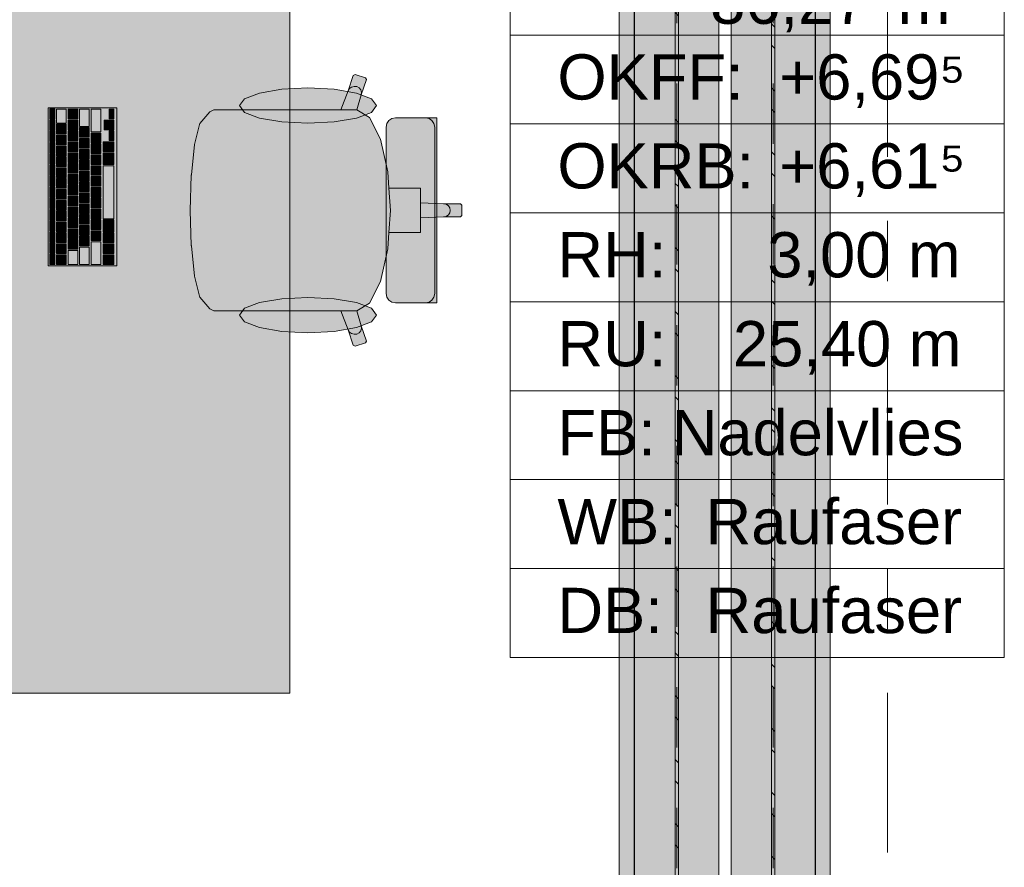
# Model space of a CAD drawing. Header units: metres. Extents: x -3.6 to 84.5, y -11 to 16.8.
# Tile 145 of 256: x 20.7 to 22.3, y 10.7 to 12.1. Entities that reach past the tile are written whole.
import ezdxf

# ---------------------------------------------------------------- set-up
doc = ezdxf.new("R2010")
doc.units = ezdxf.units.M
doc.header["$MEASUREMENT"] = 0
doc.linetypes.add('Achse', pattern=[0.2, 0.1, -0.05, 0, -0.05])
doc.linetypes.add('Strichlinie doppelt', pattern=[0.546806, 0.264583, -0.105833, 0.070556, -0.105833])
for name, color, linetype in [('401 - Zone.Raum_ Raumbegrenzung_ Whg.', 7, 'Continuous'), ('451 - Universal.Achsen Raster', 7, 'Continuous'), ('612 - Struktur.Stahlbau', 7, 'Continuous'), ('701 - Einrichtung.Möbel', 7, 'Continuous'), ('Neubau_612 - Struktur.Stahlbau', 7, 'Continuous'), ('Neubau_653 - Abdeckung.TB Verkofferung', 7, 'Continuous')]:
    doc.layers.add(name, color=color, linetype=linetype)
doc.styles.add('ERSTELLTER_STIL_2', font='txt')
pattern_1 = [(45, (0, 0), (-0.01767767, 0.01767767), [0, -0.025])]
pattern_2 = [(135, (0, 0), (0.053033, 0.053033), []), (135, (-0.01768, -0.01768), (0.053033, 0.053033), [])]

msp = doc.modelspace()

# ---------------------------------------------------------------- hatches: boundary and pattern name
at = {"layer": '612 - Struktur.Stahlbau', "linetype": 'Continuous', "lineweight": 0, "true_color": 0x30307f}
for points in [[(21.711, 12.99), (21.851, 12.99), (21.851, 8.51), (21.711, 8.51)], [(21.871, 12.99), (22.011, 12.99), (22.011, 8.51), (21.871, 8.51)]]:
    msp.add_hatch(color=177, dxfattribs=at).paths.add_polyline_path(points)
at = {"layer": '701 - Einrichtung.Möbel', "linetype": 'Continuous', "lineweight": 0, "true_color": 0x3a3a3a}
for points in [[(20.34, 11), (21.14, 11), (21.14, 12.6), (20.34, 12.6)], [(21.0652, 11.9664), (21.0376, 11.9664), (21.014, 11.9664), (21.0074, 11.9631), (20.9913, 11.9437), (20.9906, 11.9421), (20.9824, 11.9088), (20.977, 11.8589), (20.9769, 11.8581), (20.975, 11.8), (21.425, 11.8), (21.425, 11.8088), (21.4227, 11.811), (21.3946, 11.811), (21.3566, 11.8123), (21.3566, 11.8365), (21.3338, 11.8365), (21.3042, 11.8365), (21.3024, 11.8637), (21.2903, 11.9177), (21.2722, 11.9537), (21.2509, 11.9663), (21.2583, 11.9911), (21.267, 12.0168), (21.2655, 12.0196), (21.2482, 12.025), (21.2453, 12.0236), (21.2366, 11.9979), (21.2246, 11.9664)], [(21.1702, 12.0027), (21.1267, 12.0005), (21.0899, 11.9941), (21.0652, 11.9847), (21.0566, 11.9735), (21.0652, 11.9623), (21.0899, 11.9528), (21.1267, 11.9465), (21.1702, 11.9443), (21.2137, 11.9465), (21.2506, 11.9528), (21.2752, 11.9623), (21.2839, 11.9735), (21.2752, 11.9847), (21.2506, 11.9941), (21.2137, 12.0005)], [(20.8538, 11.708), (20.8538, 11.97), (20.7398, 11.97), (20.7398, 11.708)], [(20.7508, 11.9595), (20.7508, 11.9678), (20.7506, 11.968), (20.743, 11.968), (20.7428, 11.9678), (20.7428, 11.9512), (20.743, 11.951), (20.7506, 11.951), (20.7508, 11.9512)], [(20.7698, 11.956), (20.7698, 11.9673), (20.7696, 11.9675), (20.754, 11.9675), (20.7538, 11.9673), (20.7538, 11.9447), (20.754, 11.9445), (20.7696, 11.9445), (20.7698, 11.9447)], [(20.7888, 11.9595), (20.7888, 11.9673), (20.7886, 11.9675), (20.773, 11.9675), (20.7728, 11.9673), (20.7728, 11.9517), (20.773, 11.9515), (20.7886, 11.9515), (20.7888, 11.9517)], [(20.8078, 11.9533), (20.8078, 11.9673), (20.8076, 11.9675), (20.792, 11.9675), (20.7918, 11.9673), (20.7918, 11.9392), (20.792, 11.939), (20.8076, 11.939), (20.8078, 11.9392)], [(20.8268, 11.9488), (20.8268, 11.9673), (20.8266, 11.9675), (20.811, 11.9675), (20.8108, 11.9673), (20.8108, 11.9302), (20.811, 11.93), (20.8266, 11.93), (20.8268, 11.9302)], [(20.8488, 11.9595), (20.8488, 11.9673), (20.8486, 11.9675), (20.841, 11.9675), (20.8408, 11.9673), (20.8408, 11.9517), (20.841, 11.9515), (20.8486, 11.9515), (20.8488, 11.9517)], [(20.7508, 11.941), (20.7508, 11.9493), (20.7506, 11.9495), (20.743, 11.9495), (20.7428, 11.9493), (20.7428, 11.9327), (20.743, 11.9325), (20.7506, 11.9325), (20.7508, 11.9327)], [(20.7698, 11.9345), (20.7698, 11.9423), (20.7696, 11.9425), (20.754, 11.9425), (20.7538, 11.9423), (20.7538, 11.9267), (20.754, 11.9265), (20.7696, 11.9265), (20.7698, 11.9267)], [(20.7888, 11.9415), (20.7888, 11.9493), (20.7886, 11.9495), (20.773, 11.9495), (20.7728, 11.9493), (20.7728, 11.9337), (20.773, 11.9335), (20.7886, 11.9335), (20.7888, 11.9337)], [(20.8408, 11.9415), (20.8408, 11.9493), (20.8406, 11.9495), (20.833, 11.9495), (20.8328, 11.9493), (20.8328, 11.9337), (20.833, 11.9335), (20.8406, 11.9335), (20.8408, 11.9337)], [(20.8488, 11.9415), (20.8488, 11.9493), (20.8486, 11.9495), (20.841, 11.9495), (20.8408, 11.9493), (20.8408, 11.9337), (20.841, 11.9335), (20.8486, 11.9335), (20.8488, 11.9337)], [(21.2999, 11.938), (21.2999, 11.8), (21.3835, 11.8), (21.3835, 11.9534), (21.3761, 11.9534), (21.3727, 11.9534), (21.3649, 11.9534), (21.3614, 11.9534), (21.3513, 11.9534), (21.3267, 11.9534), (21.3185, 11.9534), (21.3151, 11.9534), (21.3093, 11.9522), (21.3043, 11.9489), (21.301, 11.9439)], [(20.7508, 11.9225), (20.7508, 11.9308), (20.7506, 11.931), (20.743, 11.931), (20.7428, 11.9308), (20.7428, 11.9142), (20.743, 11.914), (20.7506, 11.914), (20.7508, 11.9142)], [(20.7698, 11.9165), (20.7698, 11.9243), (20.7696, 11.9245), (20.754, 11.9245), (20.7538, 11.9243), (20.7538, 11.9087), (20.754, 11.9085), (20.7696, 11.9085), (20.7698, 11.9087)], [(20.7888, 11.9235), (20.7888, 11.9313), (20.7886, 11.9315), (20.773, 11.9315), (20.7728, 11.9313), (20.7728, 11.9157), (20.773, 11.9155), (20.7886, 11.9155), (20.7888, 11.9157)], [(20.8078, 11.929), (20.8078, 11.9368), (20.8076, 11.937), (20.792, 11.937), (20.7918, 11.9368), (20.7918, 11.9212), (20.792, 11.921), (20.8076, 11.921), (20.8078, 11.9212)], [(20.8268, 11.92), (20.8268, 11.9278), (20.8266, 11.928), (20.811, 11.928), (20.8108, 11.9278), (20.8108, 11.9122), (20.811, 11.912), (20.8266, 11.912), (20.8268, 11.9122)], [(20.8488, 11.9235), (20.8488, 11.9313), (20.8486, 11.9315), (20.841, 11.9315), (20.8408, 11.9313), (20.8408, 11.9157), (20.841, 11.9155), (20.8486, 11.9155), (20.8488, 11.9157)], [(20.7508, 11.904), (20.7508, 11.9123), (20.7506, 11.9125), (20.743, 11.9125), (20.7428, 11.9123), (20.7428, 11.8957), (20.743, 11.8955), (20.7506, 11.8955), (20.7508, 11.8957)], [(20.7888, 11.9055), (20.7888, 11.9133), (20.7886, 11.9135), (20.773, 11.9135), (20.7728, 11.9133), (20.7728, 11.8977), (20.773, 11.8975), (20.7886, 11.8975), (20.7888, 11.8977)], [(20.8078, 11.911), (20.8078, 11.9188), (20.8076, 11.919), (20.792, 11.919), (20.7918, 11.9188), (20.7918, 11.9032), (20.792, 11.903), (20.8076, 11.903), (20.8078, 11.9032)], [(20.8268, 11.902), (20.8268, 11.9098), (20.8266, 11.91), (20.811, 11.91), (20.8108, 11.9098), (20.8108, 11.8942), (20.811, 11.894), (20.8266, 11.894), (20.8268, 11.8942)], [(20.8488, 11.9055), (20.8488, 11.9133), (20.8486, 11.9135), (20.831, 11.9135), (20.8308, 11.9133), (20.8308, 11.8977), (20.831, 11.8975), (20.8486, 11.8975), (20.8488, 11.8977)], [(20.7508, 11.8855), (20.7508, 11.8938), (20.7506, 11.894), (20.743, 11.894), (20.7428, 11.8938), (20.7428, 11.8772), (20.743, 11.877), (20.7506, 11.877), (20.7508, 11.8772)], [(20.7698, 11.8985), (20.7698, 11.9063), (20.7696, 11.9065), (20.754, 11.9065), (20.7538, 11.9063), (20.7538, 11.8907), (20.754, 11.8905), (20.7696, 11.8905), (20.7698, 11.8907)], [(20.7888, 11.8875), (20.7888, 11.8953), (20.7886, 11.8955), (20.773, 11.8955), (20.7728, 11.8953), (20.7728, 11.8797), (20.773, 11.8795), (20.7886, 11.8795), (20.7888, 11.8797)], [(20.8078, 11.893), (20.8078, 11.9008), (20.8076, 11.901), (20.792, 11.901), (20.7918, 11.9008), (20.7918, 11.8852), (20.792, 11.885), (20.8076, 11.885), (20.8078, 11.8852)], [(20.8268, 11.884), (20.8268, 11.8918), (20.8266, 11.892), (20.811, 11.892), (20.8108, 11.8918), (20.8108, 11.8762), (20.811, 11.876), (20.8266, 11.876), (20.8268, 11.8762)], [(20.8488, 11.8858), (20.8488, 11.8953), (20.8486, 11.8955), (20.831, 11.8955), (20.8308, 11.8953), (20.8308, 11.8762), (20.831, 11.876), (20.8486, 11.876), (20.8488, 11.8762)], [(20.7508, 11.867), (20.7508, 11.8753), (20.7506, 11.8755), (20.743, 11.8755), (20.7428, 11.8753), (20.7428, 11.8587), (20.743, 11.8585), (20.7506, 11.8585), (20.7508, 11.8587)], [(20.7698, 11.8805), (20.7698, 11.8883), (20.7696, 11.8885), (20.754, 11.8885), (20.7538, 11.8883), (20.7538, 11.8727), (20.754, 11.8725), (20.7696, 11.8725), (20.7698, 11.8727)], [(20.7888, 11.8695), (20.7888, 11.8773), (20.7886, 11.8775), (20.773, 11.8775), (20.7728, 11.8773), (20.7728, 11.8617), (20.773, 11.8615), (20.7886, 11.8615), (20.7888, 11.8617)], [(20.8078, 11.875), (20.8078, 11.8828), (20.8076, 11.883), (20.792, 11.883), (20.7918, 11.8828), (20.7918, 11.8672), (20.792, 11.867), (20.8076, 11.867), (20.8078, 11.8672)], [(20.7698, 11.8625), (20.7698, 11.8703), (20.7696, 11.8705), (20.754, 11.8705), (20.7538, 11.8703), (20.7538, 11.8547), (20.754, 11.8545), (20.7696, 11.8545), (20.7698, 11.8547)], [(20.7888, 11.8515), (20.7888, 11.8593), (20.7886, 11.8595), (20.773, 11.8595), (20.7728, 11.8593), (20.7728, 11.8437), (20.773, 11.8435), (20.7886, 11.8435), (20.7888, 11.8437)], [(20.8078, 11.857), (20.8078, 11.8648), (20.8076, 11.865), (20.792, 11.865), (20.7918, 11.8648), (20.7918, 11.8492), (20.792, 11.849), (20.8076, 11.849), (20.8078, 11.8492)], [(20.8268, 11.866), (20.8268, 11.8738), (20.8266, 11.874), (20.811, 11.874), (20.8108, 11.8738), (20.8108, 11.8582), (20.811, 11.858), (20.8266, 11.858), (20.8268, 11.8582)], [(20.8488, 11.83), (20.8488, 11.8738), (20.8486, 11.874), (20.831, 11.874), (20.8308, 11.8738), (20.8308, 11.7862), (20.831, 11.786), (20.8486, 11.786), (20.8488, 11.7862)], [(20.7508, 11.8485), (20.7508, 11.8568), (20.7506, 11.857), (20.743, 11.857), (20.7428, 11.8568), (20.7428, 11.8402), (20.743, 11.84), (20.7506, 11.84), (20.7508, 11.8402)], [(20.7698, 11.8445), (20.7698, 11.8523), (20.7696, 11.8525), (20.754, 11.8525), (20.7538, 11.8523), (20.7538, 11.8367), (20.754, 11.8365), (20.7696, 11.8365), (20.7698, 11.8367)], [(20.8078, 11.839), (20.8078, 11.8468), (20.8076, 11.847), (20.792, 11.847), (20.7918, 11.8468), (20.7918, 11.8312), (20.792, 11.831), (20.8076, 11.831), (20.8078, 11.8312)], [(20.8268, 11.848), (20.8268, 11.8558), (20.8266, 11.856), (20.811, 11.856), (20.8108, 11.8558), (20.8108, 11.8402), (20.811, 11.84), (20.8266, 11.84), (20.8268, 11.8402)], [(20.7508, 11.83), (20.7508, 11.8383), (20.7506, 11.8385), (20.743, 11.8385), (20.7428, 11.8383), (20.7428, 11.8217), (20.743, 11.8215), (20.7506, 11.8215), (20.7508, 11.8217)], [(20.7698, 11.8265), (20.7698, 11.8343), (20.7696, 11.8345), (20.754, 11.8345), (20.7538, 11.8343), (20.7538, 11.8187), (20.754, 11.8185), (20.7696, 11.8185), (20.7698, 11.8187)], [(20.7888, 11.8335), (20.7888, 11.8413), (20.7886, 11.8415), (20.773, 11.8415), (20.7728, 11.8413), (20.7728, 11.8257), (20.773, 11.8255), (20.7886, 11.8255), (20.7888, 11.8257)], [(20.8078, 11.821), (20.8078, 11.8288), (20.8076, 11.829), (20.792, 11.829), (20.7918, 11.8288), (20.7918, 11.8132), (20.792, 11.813), (20.8076, 11.813), (20.8078, 11.8132)], [(20.8268, 11.83), (20.8268, 11.8378), (20.8266, 11.838), (20.811, 11.838), (20.8108, 11.8378), (20.8108, 11.8222), (20.811, 11.822), (20.8266, 11.822), (20.8268, 11.8222)], [(20.7508, 11.8115), (20.7508, 11.8198), (20.7506, 11.82), (20.743, 11.82), (20.7428, 11.8198), (20.7428, 11.8032), (20.743, 11.803), (20.7506, 11.803), (20.7508, 11.8032)], [(20.7698, 11.8085), (20.7698, 11.8163), (20.7696, 11.8165), (20.754, 11.8165), (20.7538, 11.8163), (20.7538, 11.8007), (20.754, 11.8005), (20.7696, 11.8005), (20.7698, 11.8007)], [(20.7888, 11.8155), (20.7888, 11.8233), (20.7886, 11.8235), (20.773, 11.8235), (20.7728, 11.8233), (20.7728, 11.8077), (20.773, 11.8075), (20.7886, 11.8075), (20.7888, 11.8077)], [(20.8078, 11.803), (20.8078, 11.8108), (20.8076, 11.811), (20.792, 11.811), (20.7918, 11.8108), (20.7918, 11.7952), (20.792, 11.795), (20.8076, 11.795), (20.8078, 11.7952)], [(20.8268, 11.812), (20.8268, 11.8198), (20.8266, 11.82), (20.811, 11.82), (20.8108, 11.8198), (20.8108, 11.8042), (20.811, 11.804), (20.8266, 11.804), (20.8268, 11.8042)], [(20.7508, 11.793), (20.7508, 11.8013), (20.7506, 11.8015), (20.743, 11.8015), (20.7428, 11.8013), (20.7428, 11.7847), (20.743, 11.7845), (20.7506, 11.7845), (20.7508, 11.7847)], [(20.7698, 11.7905), (20.7698, 11.7983), (20.7696, 11.7985), (20.754, 11.7985), (20.7538, 11.7983), (20.7538, 11.7827), (20.754, 11.7825), (20.7696, 11.7825), (20.7698, 11.7827)], [(20.7888, 11.7975), (20.7888, 11.8053), (20.7886, 11.8055), (20.773, 11.8055), (20.7728, 11.8053), (20.7728, 11.7897), (20.773, 11.7895), (20.7886, 11.7895), (20.7888, 11.7897)], [(20.8078, 11.785), (20.8078, 11.7928), (20.8076, 11.793), (20.792, 11.793), (20.7918, 11.7928), (20.7918, 11.7772), (20.792, 11.777), (20.8076, 11.777), (20.8078, 11.7772)], [(20.8268, 11.794), (20.8268, 11.8018), (20.8266, 11.802), (20.811, 11.802), (20.8108, 11.8018), (20.8108, 11.7862), (20.811, 11.786), (20.8266, 11.786), (20.8268, 11.7862)], [(21.0652, 11.6336), (21.2246, 11.6336), (21.2366, 11.6021), (21.2453, 11.5764), (21.2482, 11.575), (21.2655, 11.5804), (21.267, 11.5832), (21.2583, 11.6089), (21.2509, 11.6337), (21.2722, 11.6463), (21.2903, 11.6823), (21.3024, 11.7363), (21.3042, 11.7635), (21.3338, 11.7635), (21.3566, 11.7635), (21.3566, 11.7877), (21.3946, 11.789), (21.4227, 11.789), (21.425, 11.7912), (21.425, 11.8), (20.975, 11.8), (20.9769, 11.7419), (20.977, 11.7411), (20.9824, 11.6912), (20.9906, 11.6579), (20.9913, 11.6563), (21.0074, 11.6369), (21.014, 11.6336), (21.0376, 11.6336)], [(21.2999, 11.662), (21.301, 11.6561), (21.3043, 11.6511), (21.3093, 11.6478), (21.3151, 11.6466), (21.3185, 11.6466), (21.3267, 11.6466), (21.3513, 11.6466), (21.3614, 11.6466), (21.3649, 11.6466), (21.3727, 11.6466), (21.3761, 11.6466), (21.3835, 11.6466), (21.3835, 11.8), (21.2999, 11.8)], [(20.7508, 11.7745), (20.7508, 11.7828), (20.7506, 11.783), (20.743, 11.783), (20.7428, 11.7828), (20.7428, 11.7662), (20.743, 11.766), (20.7506, 11.766), (20.7508, 11.7662)], [(20.7698, 11.7725), (20.7698, 11.7803), (20.7696, 11.7805), (20.754, 11.7805), (20.7538, 11.7803), (20.7538, 11.7647), (20.754, 11.7645), (20.7696, 11.7645), (20.7698, 11.7647)], [(20.7888, 11.7795), (20.7888, 11.7873), (20.7886, 11.7875), (20.773, 11.7875), (20.7728, 11.7873), (20.7728, 11.7717), (20.773, 11.7715), (20.7886, 11.7715), (20.7888, 11.7717)], [(20.8268, 11.776), (20.8268, 11.7838), (20.8266, 11.784), (20.811, 11.784), (20.8108, 11.7838), (20.8108, 11.7682), (20.811, 11.768), (20.8266, 11.768), (20.8268, 11.7682)], [(20.8488, 11.7743), (20.8488, 11.7838), (20.8486, 11.784), (20.831, 11.784), (20.8308, 11.7838), (20.8308, 11.7647), (20.831, 11.7645), (20.8486, 11.7645), (20.8488, 11.7647)], [(20.7508, 11.756), (20.7508, 11.7643), (20.7506, 11.7645), (20.743, 11.7645), (20.7428, 11.7643), (20.7428, 11.7477), (20.743, 11.7475), (20.7506, 11.7475), (20.7508, 11.7477)], [(20.7698, 11.7545), (20.7698, 11.7623), (20.7696, 11.7625), (20.754, 11.7625), (20.7538, 11.7623), (20.7538, 11.7467), (20.754, 11.7465), (20.7696, 11.7465), (20.7698, 11.7467)], [(20.7888, 11.7615), (20.7888, 11.7693), (20.7886, 11.7695), (20.773, 11.7695), (20.7728, 11.7693), (20.7728, 11.7537), (20.773, 11.7535), (20.7886, 11.7535), (20.7888, 11.7537)], [(20.8078, 11.767), (20.8078, 11.7748), (20.8076, 11.775), (20.792, 11.775), (20.7918, 11.7748), (20.7918, 11.7592), (20.792, 11.759), (20.8076, 11.759), (20.8078, 11.7592)], [(20.8268, 11.758), (20.8268, 11.7658), (20.8266, 11.766), (20.811, 11.766), (20.8108, 11.7658), (20.8108, 11.7502), (20.811, 11.75), (20.8266, 11.75), (20.8268, 11.7502)], [(20.8488, 11.7545), (20.8488, 11.7623), (20.8486, 11.7625), (20.831, 11.7625), (20.8308, 11.7623), (20.8308, 11.7467), (20.831, 11.7465), (20.8486, 11.7465), (20.8488, 11.7467)], [(20.7508, 11.7375), (20.7508, 11.7458), (20.7506, 11.746), (20.743, 11.746), (20.7428, 11.7458), (20.7428, 11.7292), (20.743, 11.729), (20.7506, 11.729), (20.7508, 11.7292)], [(20.7698, 11.7365), (20.7698, 11.7443), (20.7696, 11.7445), (20.754, 11.7445), (20.7538, 11.7443), (20.7538, 11.7287), (20.754, 11.7285), (20.7696, 11.7285), (20.7698, 11.7287)], [(20.7888, 11.7435), (20.7888, 11.7513), (20.7886, 11.7515), (20.773, 11.7515), (20.7728, 11.7513), (20.7728, 11.7357), (20.773, 11.7355), (20.7886, 11.7355), (20.7888, 11.7357)], [(20.8078, 11.749), (20.8078, 11.7568), (20.8076, 11.757), (20.792, 11.757), (20.7918, 11.7568), (20.7918, 11.7412), (20.792, 11.741), (20.8076, 11.741), (20.8078, 11.7412)], [(20.8268, 11.7293), (20.8268, 11.7478), (20.8266, 11.748), (20.811, 11.748), (20.8108, 11.7478), (20.8108, 11.7107), (20.811, 11.7105), (20.8266, 11.7105), (20.8268, 11.7107)], [(20.8488, 11.7365), (20.8488, 11.7443), (20.8486, 11.7445), (20.831, 11.7445), (20.8308, 11.7443), (20.8308, 11.7287), (20.831, 11.7285), (20.8486, 11.7285), (20.8488, 11.7287)], [(20.7888, 11.722), (20.7888, 11.7333), (20.7886, 11.7335), (20.773, 11.7335), (20.7728, 11.7333), (20.7728, 11.7107), (20.773, 11.7105), (20.7886, 11.7105), (20.7888, 11.7107)], [(20.8078, 11.7248), (20.8078, 11.7388), (20.8076, 11.739), (20.792, 11.739), (20.7918, 11.7388), (20.7918, 11.7107), (20.792, 11.7105), (20.8076, 11.7105), (20.8078, 11.7107)], [(20.7508, 11.719), (20.7508, 11.7273), (20.7506, 11.7275), (20.743, 11.7275), (20.7428, 11.7273), (20.7428, 11.7107), (20.743, 11.7105), (20.7506, 11.7105), (20.7508, 11.7107)], [(20.7698, 11.7185), (20.7698, 11.7263), (20.7696, 11.7265), (20.754, 11.7265), (20.7538, 11.7263), (20.7538, 11.7107), (20.754, 11.7105), (20.7696, 11.7105), (20.7698, 11.7107)], [(20.8488, 11.7185), (20.8488, 11.7263), (20.8486, 11.7265), (20.831, 11.7265), (20.8308, 11.7263), (20.8308, 11.7107), (20.831, 11.7105), (20.8486, 11.7105), (20.8488, 11.7107)], [(21.1702, 11.5973), (21.2137, 11.5995), (21.2506, 11.6059), (21.2752, 11.6153), (21.2839, 11.6265), (21.2752, 11.6377), (21.2506, 11.6472), (21.2137, 11.6535), (21.1702, 11.6557), (21.1267, 11.6535), (21.0899, 11.6472), (21.0652, 11.6377), (21.0566, 11.6265), (21.0652, 11.6153), (21.0899, 11.6059), (21.1267, 11.5995)]]:
    msp.add_hatch(color=250, dxfattribs=at).paths.add_polyline_path(points)
at = {"layer": 'Neubau_612 - Struktur.Stahlbau', "linetype": 'Continuous', "lineweight": 0, "true_color": 0x000000}
h = msp.add_hatch(dxfattribs=at)
h.set_pattern_fill('Metall__Stahl_0001', color=18, style=0, pattern_type=2)
h.set_pattern_definition(pattern_2)
h.paths.add_polyline_path([(21.7838, 8.51), (21.7838, 12.99), (21.7783, 12.99), (21.7783, 8.51)])
h = msp.add_hatch(dxfattribs=at)
h.set_pattern_fill('Metall__Stahl_0001', color=18, style=0, pattern_type=2)
h.set_pattern_definition(pattern_2)
h.paths.add_polyline_path([(21.9438, 8.51), (21.9438, 12.99), (21.9383, 12.99), (21.9383, 8.51)])
at = {"layer": 'Neubau_653 - Abdeckung.TB Verkofferung', "linetype": 'Continuous', "lineweight": 0, "true_color": 0x000000}
h = msp.add_hatch(dxfattribs=at)
h.set_pattern_fill('Gips_0001', color=18, style=0, pattern_type=2)
h.set_pattern_definition(pattern_1)
h.paths.add_polyline_path([(21.7105, 12.9505), (21.6855, 12.9505), (21.6855, 8.6495), (21.7105, 8.6495)])
h = msp.add_hatch(dxfattribs=at)
h.set_pattern_fill('Gips_0001', color=18, style=0, pattern_type=2)
h.set_pattern_definition(pattern_1)
h.paths.add_polyline_path([(22.0355, 12.9505), (22.0105, 12.9505), (22.0105, 8.6495), (22.0355, 8.6495)])

# ---------------------------------------------------------------- linework, layer by layer
at = {"layer": '401 - Zone.Raum_ Raumbegrenzung_ Whg.', "color": 7, "linetype": 'Continuous', "lineweight": 9}
for p, q in [((21.5049, 12.7583), (21.5049, 11.0591)), ((22.3237, 11.0591), (22.3237, 12.7583)), ((21.5049, 12.0904), (21.5049, 12.2377)), ((22.3237, 12.2377), (22.3237, 12.0904)), ((22.3237, 12.0904), (21.5049, 12.0904)), ((21.5049, 12.0904), (22.3237, 12.0904)), ((21.5049, 11.9431), (21.5049, 12.0904)), ((22.3237, 12.0904), (22.3237, 11.9431)), ((22.3237, 11.9431), (21.5049, 11.9431)), ((21.5049, 11.9431), (22.3237, 11.9431)), ((21.5049, 11.7958), (21.5049, 11.9431)), ((22.3237, 11.9431), (22.3237, 11.7958)), ((22.3237, 11.7958), (21.5049, 11.7958)), ((21.5049, 11.7958), (22.3237, 11.7958)), ((21.5049, 11.6484), (21.5049, 11.7958)), ((22.3237, 11.7958), (22.3237, 11.6484)), ((22.3237, 11.6484), (21.5049, 11.6484)), ((21.5049, 11.6484), (22.3237, 11.6484)), ((21.5049, 11.5011), (21.5049, 11.6484)), ((22.3237, 11.6484), (22.3237, 11.5011)), ((22.3237, 11.5011), (21.5049, 11.5011)), ((21.5049, 11.5011), (22.3237, 11.5011)), ((21.5049, 11.3538), (21.5049, 11.5011)), ((22.3237, 11.5011), (22.3237, 11.3538)), ((22.3237, 11.3538), (21.5049, 11.3538)), ((21.5049, 11.3538), (22.3237, 11.3538)), ((21.5049, 11.2065), (21.5049, 11.3538)), ((22.3237, 11.3538), (22.3237, 11.2065)), ((22.3237, 11.2065), (21.5049, 11.2065)), ((21.5049, 11.2065), (22.3237, 11.2065)), ((21.5049, 11.0591), (21.5049, 11.2065)), ((22.3237, 11.2065), (22.3237, 11.0591)), ((21.5049, 11.0591), (22.3237, 11.0591)), ((22.3237, 11.0591), (21.5049, 11.0591))]:
    msp.add_line(p, q, dxfattribs=at)
at = {"layer": '451 - Universal.Achsen Raster', "color": 160, "linetype": 'Strichlinie doppelt', "lineweight": 9, "true_color": 0x3232ff}
msp.add_line((22.13, -10.585), (22.13, 16.355), dxfattribs=at)
at = {"layer": '701 - Einrichtung.Möbel', "color": 7, "linetype": 'Continuous', "lineweight": 5, "true_color": 0xebebeb}
for p, q in [((21.2366, 11.9979), (21.2453, 12.0236)), ((21.2453, 12.0236), (21.2482, 12.025)), ((21.2482, 12.025), (21.2655, 12.0196)), ((21.2423, 12.0043), (21.2466, 12.0054)), ((21.2466, 12.0054), (21.251, 12.0049)), ((21.251, 12.0049), (21.2549, 12.0028)), ((21.267, 12.0168), (21.2583, 11.9911)), ((21.2655, 12.0196), (21.267, 12.0168)), ((21.2246, 11.9664), (21.2366, 11.9979)), ((21.2366, 11.9979), (21.2388, 12.0016)), ((21.2388, 12.0016), (21.2423, 12.0043)), ((21.2583, 11.9911), (21.2509, 11.9663)), ((21.2549, 12.0028), (21.2576, 11.9995)), ((21.2576, 11.9995), (21.2588, 11.9954)), ((21.2588, 11.9954), (21.2583, 11.9911)), ((20.9913, 11.9437), (21.0074, 11.9631)), ((21.0074, 11.9631), (21.014, 11.9664)), ((21.014, 11.9664), (21.0376, 11.9664)), ((21.0376, 11.9664), (21.0652, 11.9664)), ((21.0652, 11.9664), (21.2246, 11.9664)), ((21.2508, 11.9664), (21.2246, 11.9664)), ((21.2508, 11.9664), (21.2509, 11.9663)), ((21.2509, 11.9663), (21.2722, 11.9537)), ((20.9824, 11.9088), (20.9906, 11.9421)), ((20.9906, 11.9421), (20.9913, 11.9437)), ((21.2722, 11.9537), (21.2903, 11.9177)), ((21.2999, 11.938), (21.301, 11.9439)), ((21.301, 11.9439), (21.3043, 11.9489)), ((21.3043, 11.9489), (21.3093, 11.9522)), ((21.3093, 11.9522), (21.3151, 11.9534)), ((21.3151, 11.9534), (21.3185, 11.9534)), ((21.3185, 11.9534), (21.3267, 11.9534)), ((21.3267, 11.9534), (21.3513, 11.9534)), ((21.3513, 11.9534), (21.3614, 11.9534)), ((21.3614, 11.9534), (21.3649, 11.9534)), ((21.3707, 11.9522), (21.3649, 11.9534)), ((21.3649, 11.9534), (21.3727, 11.9534)), ((21.3756, 11.9489), (21.3707, 11.9522)), ((21.3727, 11.9534), (21.3761, 11.9534)), ((21.3789, 11.9439), (21.3756, 11.9489)), ((21.3761, 11.9534), (21.3835, 11.9534)), ((21.3801, 11.938), (21.3789, 11.9439)), ((21.3835, 11.9534), (21.3835, 11.8)), ((21.2999, 11.8), (21.2999, 11.938)), ((21.3801, 11.8), (21.3801, 11.938)), ((20.977, 11.8589), (20.9824, 11.9088)), ((21.2903, 11.9177), (21.3024, 11.8637)), ((20.9769, 11.8581), (20.977, 11.8589)), ((21.3024, 11.8637), (21.3042, 11.8365)), ((20.975, 11.8), (20.9769, 11.8581)), ((21.3042, 11.8365), (21.3067, 11.8)), ((21.3042, 11.8365), (21.3338, 11.8365)), ((21.3338, 11.8365), (21.3566, 11.8365)), ((21.3566, 11.8365), (21.3566, 11.8123)), ((21.3566, 11.8123), (21.3566, 11.8)), ((21.3566, 11.8123), (21.3946, 11.811)), ((21.3946, 11.811), (21.399, 11.8101)), ((21.3946, 11.811), (21.4227, 11.811)), ((21.399, 11.8101), (21.4027, 11.8077)), ((21.4227, 11.811), (21.425, 11.8088)), ((20.975, 11.8), (20.9769, 11.7419)), ((21.2999, 11.8), (21.2999, 11.662)), ((21.3042, 11.7635), (21.3067, 11.8)), ((21.3566, 11.7877), (21.3566, 11.8)), ((21.3801, 11.8), (21.3801, 11.662)), ((21.3835, 11.6466), (21.3835, 11.8)), ((21.4027, 11.8077), (21.4051, 11.8042)), ((21.4027, 11.7923), (21.4051, 11.7958)), ((21.4051, 11.8042), (21.406, 11.8)), ((21.4051, 11.7958), (21.406, 11.8)), ((21.425, 11.8088), (21.425, 11.8)), ((21.425, 11.7912), (21.425, 11.8)), ((21.3566, 11.7877), (21.3946, 11.789)), ((21.3566, 11.7635), (21.3566, 11.7877)), ((21.3946, 11.789), (21.399, 11.7899)), ((21.3946, 11.789), (21.4227, 11.789)), ((21.399, 11.7899), (21.4027, 11.7923)), ((21.4227, 11.789), (21.425, 11.7912)), ((21.3024, 11.7363), (21.3042, 11.7635)), ((21.3042, 11.7635), (21.3338, 11.7635)), ((21.3338, 11.7635), (21.3566, 11.7635)), ((20.9769, 11.7419), (20.977, 11.7411)), ((20.977, 11.7411), (20.9824, 11.6912)), ((21.2903, 11.6823), (21.3024, 11.7363)), ((20.9824, 11.6912), (20.9906, 11.6579)), ((21.2722, 11.6463), (21.2903, 11.6823)), ((20.9906, 11.6579), (20.9913, 11.6563)), ((20.9913, 11.6563), (21.0074, 11.6369)), ((21.2509, 11.6337), (21.2722, 11.6463)), ((21.2999, 11.662), (21.301, 11.6561)), ((21.301, 11.6561), (21.3043, 11.6511)), ((21.3043, 11.6511), (21.3093, 11.6478)), ((21.3093, 11.6478), (21.3151, 11.6466)), ((21.3151, 11.6466), (21.3185, 11.6466)), ((21.3185, 11.6466), (21.3267, 11.6466)), ((21.3267, 11.6466), (21.3513, 11.6466)), ((21.3513, 11.6466), (21.3614, 11.6466)), ((21.3614, 11.6466), (21.3649, 11.6466)), ((21.3707, 11.6478), (21.3649, 11.6466)), ((21.3649, 11.6466), (21.3727, 11.6466)), ((21.3756, 11.6511), (21.3707, 11.6478)), ((21.3727, 11.6466), (21.3761, 11.6466)), ((21.3789, 11.6561), (21.3756, 11.6511)), ((21.3761, 11.6466), (21.3835, 11.6466)), ((21.3801, 11.662), (21.3789, 11.6561)), ((21.0074, 11.6369), (21.014, 11.6336)), ((21.014, 11.6336), (21.0376, 11.6336)), ((21.0376, 11.6336), (21.0652, 11.6336)), ((21.0652, 11.6336), (21.2246, 11.6336)), ((21.2508, 11.6336), (21.2246, 11.6336)), ((21.2246, 11.6336), (21.2366, 11.6021)), ((21.2508, 11.6336), (21.2509, 11.6337)), ((21.2583, 11.6089), (21.2509, 11.6337)), ((21.2366, 11.6021), (21.2388, 11.5984)), ((21.2366, 11.6021), (21.2453, 11.5764)), ((21.2388, 11.5984), (21.2423, 11.5957)), ((21.251, 11.5951), (21.2549, 11.5972)), ((21.2549, 11.5972), (21.2576, 11.6005)), ((21.2576, 11.6005), (21.2588, 11.6046)), ((21.2588, 11.6046), (21.2583, 11.6089)), ((21.267, 11.5832), (21.2583, 11.6089)), ((21.2423, 11.5957), (21.2466, 11.5946)), ((21.2466, 11.5946), (21.251, 11.5951)), ((21.2655, 11.5804), (21.267, 11.5832)), ((21.2453, 11.5764), (21.2482, 11.575)), ((21.2482, 11.575), (21.2655, 11.5804))]:
    msp.add_line(p, q, dxfattribs=at)
at = {"layer": '701 - Einrichtung.Möbel', "color": 7, "linetype": 'Continuous', "lineweight": 5, "true_color": 0xebebeb, "flags": 128}
for points in [[(20.34, 11), (20.34, 12.6), (21.14, 12.6), (21.14, 11)], [(21.1702, 12.0027), (21.2137, 12.0005), (21.2506, 11.9941), (21.2752, 11.9847), (21.2839, 11.9735), (21.2752, 11.9623), (21.2506, 11.9528), (21.2137, 11.9465), (21.1702, 11.9443), (21.1267, 11.9465), (21.0899, 11.9528), (21.0652, 11.9623), (21.0566, 11.9735), (21.0652, 11.9847), (21.0899, 11.9941), (21.1267, 12.0005)], [(20.8538, 11.708), (20.8538, 11.97), (20.7398, 11.97), (20.7398, 11.708)], [(20.7508, 11.9595), (20.7508, 11.9678), (20.7506, 11.968), (20.743, 11.968), (20.7428, 11.9678), (20.7428, 11.9512), (20.743, 11.951), (20.7506, 11.951), (20.7508, 11.9512)], [(20.7698, 11.956), (20.7698, 11.9673), (20.7696, 11.9675), (20.754, 11.9675), (20.7538, 11.9673), (20.7538, 11.9447), (20.754, 11.9445), (20.7696, 11.9445), (20.7698, 11.9447)], [(20.7888, 11.9595), (20.7888, 11.9673), (20.7886, 11.9675), (20.773, 11.9675), (20.7728, 11.9673), (20.7728, 11.9517), (20.773, 11.9515), (20.7886, 11.9515), (20.7888, 11.9517)], [(20.8078, 11.9533), (20.8078, 11.9673), (20.8076, 11.9675), (20.792, 11.9675), (20.7918, 11.9673), (20.7918, 11.9392), (20.792, 11.939), (20.8076, 11.939), (20.8078, 11.9392)], [(20.8268, 11.9488), (20.8268, 11.9673), (20.8266, 11.9675), (20.811, 11.9675), (20.8108, 11.9673), (20.8108, 11.9302), (20.811, 11.93), (20.8266, 11.93), (20.8268, 11.9302)], [(20.8488, 11.9595), (20.8488, 11.9673), (20.8486, 11.9675), (20.841, 11.9675), (20.8408, 11.9673), (20.8408, 11.9517), (20.841, 11.9515), (20.8486, 11.9515), (20.8488, 11.9517)], [(20.7508, 11.941), (20.7508, 11.9493), (20.7506, 11.9495), (20.743, 11.9495), (20.7428, 11.9493), (20.7428, 11.9327), (20.743, 11.9325), (20.7506, 11.9325), (20.7508, 11.9327)], [(20.7698, 11.9345), (20.7698, 11.9423), (20.7696, 11.9425), (20.754, 11.9425), (20.7538, 11.9423), (20.7538, 11.9267), (20.754, 11.9265), (20.7696, 11.9265), (20.7698, 11.9267)], [(20.7888, 11.9415), (20.7888, 11.9493), (20.7886, 11.9495), (20.773, 11.9495), (20.7728, 11.9493), (20.7728, 11.9337), (20.773, 11.9335), (20.7886, 11.9335), (20.7888, 11.9337)], [(20.8408, 11.9415), (20.8408, 11.9493), (20.8406, 11.9495), (20.833, 11.9495), (20.8328, 11.9493), (20.8328, 11.9337), (20.833, 11.9335), (20.8406, 11.9335), (20.8408, 11.9337)], [(20.8488, 11.9415), (20.8488, 11.9493), (20.8486, 11.9495), (20.841, 11.9495), (20.8408, 11.9493), (20.8408, 11.9337), (20.841, 11.9335), (20.8486, 11.9335), (20.8488, 11.9337)], [(20.7508, 11.9225), (20.7508, 11.9308), (20.7506, 11.931), (20.743, 11.931), (20.7428, 11.9308), (20.7428, 11.9142), (20.743, 11.914), (20.7506, 11.914), (20.7508, 11.9142)], [(20.7698, 11.9165), (20.7698, 11.9243), (20.7696, 11.9245), (20.754, 11.9245), (20.7538, 11.9243), (20.7538, 11.9087), (20.754, 11.9085), (20.7696, 11.9085), (20.7698, 11.9087)], [(20.7888, 11.9235), (20.7888, 11.9313), (20.7886, 11.9315), (20.773, 11.9315), (20.7728, 11.9313), (20.7728, 11.9157), (20.773, 11.9155), (20.7886, 11.9155), (20.7888, 11.9157)], [(20.8078, 11.929), (20.8078, 11.9368), (20.8076, 11.937), (20.792, 11.937), (20.7918, 11.9368), (20.7918, 11.9212), (20.792, 11.921), (20.8076, 11.921), (20.8078, 11.9212)], [(20.8268, 11.92), (20.8268, 11.9278), (20.8266, 11.928), (20.811, 11.928), (20.8108, 11.9278), (20.8108, 11.9122), (20.811, 11.912), (20.8266, 11.912), (20.8268, 11.9122)], [(20.8488, 11.9235), (20.8488, 11.9313), (20.8486, 11.9315), (20.841, 11.9315), (20.8408, 11.9313), (20.8408, 11.9157), (20.841, 11.9155), (20.8486, 11.9155), (20.8488, 11.9157)], [(20.7508, 11.904), (20.7508, 11.9123), (20.7506, 11.9125), (20.743, 11.9125), (20.7428, 11.9123), (20.7428, 11.8957), (20.743, 11.8955), (20.7506, 11.8955), (20.7508, 11.8957)], [(20.7888, 11.9055), (20.7888, 11.9133), (20.7886, 11.9135), (20.773, 11.9135), (20.7728, 11.9133), (20.7728, 11.8977), (20.773, 11.8975), (20.7886, 11.8975), (20.7888, 11.8977)], [(20.8078, 11.911), (20.8078, 11.9188), (20.8076, 11.919), (20.792, 11.919), (20.7918, 11.9188), (20.7918, 11.9032), (20.792, 11.903), (20.8076, 11.903), (20.8078, 11.9032)], [(20.8268, 11.902), (20.8268, 11.9098), (20.8266, 11.91), (20.811, 11.91), (20.8108, 11.9098), (20.8108, 11.8942), (20.811, 11.894), (20.8266, 11.894), (20.8268, 11.8942)], [(20.8488, 11.9055), (20.8488, 11.9133), (20.8486, 11.9135), (20.831, 11.9135), (20.8308, 11.9133), (20.8308, 11.8977), (20.831, 11.8975), (20.8486, 11.8975), (20.8488, 11.8977)], [(20.7508, 11.8855), (20.7508, 11.8938), (20.7506, 11.894), (20.743, 11.894), (20.7428, 11.8938), (20.7428, 11.8772), (20.743, 11.877), (20.7506, 11.877), (20.7508, 11.8772)], [(20.7698, 11.8985), (20.7698, 11.9063), (20.7696, 11.9065), (20.754, 11.9065), (20.7538, 11.9063), (20.7538, 11.8907), (20.754, 11.8905), (20.7696, 11.8905), (20.7698, 11.8907)], [(20.7888, 11.8875), (20.7888, 11.8953), (20.7886, 11.8955), (20.773, 11.8955), (20.7728, 11.8953), (20.7728, 11.8797), (20.773, 11.8795), (20.7886, 11.8795), (20.7888, 11.8797)], [(20.8078, 11.893), (20.8078, 11.9008), (20.8076, 11.901), (20.792, 11.901), (20.7918, 11.9008), (20.7918, 11.8852), (20.792, 11.885), (20.8076, 11.885), (20.8078, 11.8852)], [(20.8268, 11.884), (20.8268, 11.8918), (20.8266, 11.892), (20.811, 11.892), (20.8108, 11.8918), (20.8108, 11.8762), (20.811, 11.876), (20.8266, 11.876), (20.8268, 11.8762)], [(20.8488, 11.8858), (20.8488, 11.8953), (20.8486, 11.8955), (20.831, 11.8955), (20.8308, 11.8953), (20.8308, 11.8762), (20.831, 11.876), (20.8486, 11.876), (20.8488, 11.8762)], [(20.7508, 11.867), (20.7508, 11.8753), (20.7506, 11.8755), (20.743, 11.8755), (20.7428, 11.8753), (20.7428, 11.8587), (20.743, 11.8585), (20.7506, 11.8585), (20.7508, 11.8587)], [(20.7698, 11.8805), (20.7698, 11.8883), (20.7696, 11.8885), (20.754, 11.8885), (20.7538, 11.8883), (20.7538, 11.8727), (20.754, 11.8725), (20.7696, 11.8725), (20.7698, 11.8727)], [(20.7888, 11.8695), (20.7888, 11.8773), (20.7886, 11.8775), (20.773, 11.8775), (20.7728, 11.8773), (20.7728, 11.8617), (20.773, 11.8615), (20.7886, 11.8615), (20.7888, 11.8617)], [(20.8078, 11.875), (20.8078, 11.8828), (20.8076, 11.883), (20.792, 11.883), (20.7918, 11.8828), (20.7918, 11.8672), (20.792, 11.867), (20.8076, 11.867), (20.8078, 11.8672)], [(20.7698, 11.8625), (20.7698, 11.8703), (20.7696, 11.8705), (20.754, 11.8705), (20.7538, 11.8703), (20.7538, 11.8547), (20.754, 11.8545), (20.7696, 11.8545), (20.7698, 11.8547)], [(20.7888, 11.8515), (20.7888, 11.8593), (20.7886, 11.8595), (20.773, 11.8595), (20.7728, 11.8593), (20.7728, 11.8437), (20.773, 11.8435), (20.7886, 11.8435), (20.7888, 11.8437)], [(20.8078, 11.857), (20.8078, 11.8648), (20.8076, 11.865), (20.792, 11.865), (20.7918, 11.8648), (20.7918, 11.8492), (20.792, 11.849), (20.8076, 11.849), (20.8078, 11.8492)], [(20.8268, 11.866), (20.8268, 11.8738), (20.8266, 11.874), (20.811, 11.874), (20.8108, 11.8738), (20.8108, 11.8582), (20.811, 11.858), (20.8266, 11.858), (20.8268, 11.8582)], [(20.8488, 11.83), (20.8488, 11.8738), (20.8486, 11.874), (20.831, 11.874), (20.8308, 11.8738), (20.8308, 11.7862), (20.831, 11.786), (20.8486, 11.786), (20.8488, 11.7862)], [(20.7508, 11.8485), (20.7508, 11.8568), (20.7506, 11.857), (20.743, 11.857), (20.7428, 11.8568), (20.7428, 11.8402), (20.743, 11.84), (20.7506, 11.84), (20.7508, 11.8402)], [(20.7698, 11.8445), (20.7698, 11.8523), (20.7696, 11.8525), (20.754, 11.8525), (20.7538, 11.8523), (20.7538, 11.8367), (20.754, 11.8365), (20.7696, 11.8365), (20.7698, 11.8367)], [(20.8078, 11.839), (20.8078, 11.8468), (20.8076, 11.847), (20.792, 11.847), (20.7918, 11.8468), (20.7918, 11.8312), (20.792, 11.831), (20.8076, 11.831), (20.8078, 11.8312)], [(20.8268, 11.848), (20.8268, 11.8558), (20.8266, 11.856), (20.811, 11.856), (20.8108, 11.8558), (20.8108, 11.8402), (20.811, 11.84), (20.8266, 11.84), (20.8268, 11.8402)], [(20.7508, 11.83), (20.7508, 11.8383), (20.7506, 11.8385), (20.743, 11.8385), (20.7428, 11.8383), (20.7428, 11.8217), (20.743, 11.8215), (20.7506, 11.8215), (20.7508, 11.8217)], [(20.7698, 11.8265), (20.7698, 11.8343), (20.7696, 11.8345), (20.754, 11.8345), (20.7538, 11.8343), (20.7538, 11.8187), (20.754, 11.8185), (20.7696, 11.8185), (20.7698, 11.8187)], [(20.7888, 11.8335), (20.7888, 11.8413), (20.7886, 11.8415), (20.773, 11.8415), (20.7728, 11.8413), (20.7728, 11.8257), (20.773, 11.8255), (20.7886, 11.8255), (20.7888, 11.8257)], [(20.8078, 11.821), (20.8078, 11.8288), (20.8076, 11.829), (20.792, 11.829), (20.7918, 11.8288), (20.7918, 11.8132), (20.792, 11.813), (20.8076, 11.813), (20.8078, 11.8132)], [(20.8268, 11.83), (20.8268, 11.8378), (20.8266, 11.838), (20.811, 11.838), (20.8108, 11.8378), (20.8108, 11.8222), (20.811, 11.822), (20.8266, 11.822), (20.8268, 11.8222)], [(20.7508, 11.8115), (20.7508, 11.8198), (20.7506, 11.82), (20.743, 11.82), (20.7428, 11.8198), (20.7428, 11.8032), (20.743, 11.803), (20.7506, 11.803), (20.7508, 11.8032)], [(20.7698, 11.8085), (20.7698, 11.8163), (20.7696, 11.8165), (20.754, 11.8165), (20.7538, 11.8163), (20.7538, 11.8007), (20.754, 11.8005), (20.7696, 11.8005), (20.7698, 11.8007)], [(20.7888, 11.8155), (20.7888, 11.8233), (20.7886, 11.8235), (20.773, 11.8235), (20.7728, 11.8233), (20.7728, 11.8077), (20.773, 11.8075), (20.7886, 11.8075), (20.7888, 11.8077)], [(20.8078, 11.803), (20.8078, 11.8108), (20.8076, 11.811), (20.792, 11.811), (20.7918, 11.8108), (20.7918, 11.7952), (20.792, 11.795), (20.8076, 11.795), (20.8078, 11.7952)], [(20.8268, 11.812), (20.8268, 11.8198), (20.8266, 11.82), (20.811, 11.82), (20.8108, 11.8198), (20.8108, 11.8042), (20.811, 11.804), (20.8266, 11.804), (20.8268, 11.8042)], [(20.7508, 11.793), (20.7508, 11.8013), (20.7506, 11.8015), (20.743, 11.8015), (20.7428, 11.8013), (20.7428, 11.7847), (20.743, 11.7845), (20.7506, 11.7845), (20.7508, 11.7847)], [(20.7698, 11.7905), (20.7698, 11.7983), (20.7696, 11.7985), (20.754, 11.7985), (20.7538, 11.7983), (20.7538, 11.7827), (20.754, 11.7825), (20.7696, 11.7825), (20.7698, 11.7827)], [(20.7888, 11.7975), (20.7888, 11.8053), (20.7886, 11.8055), (20.773, 11.8055), (20.7728, 11.8053), (20.7728, 11.7897), (20.773, 11.7895), (20.7886, 11.7895), (20.7888, 11.7897)], [(20.8078, 11.785), (20.8078, 11.7928), (20.8076, 11.793), (20.792, 11.793), (20.7918, 11.7928), (20.7918, 11.7772), (20.792, 11.777), (20.8076, 11.777), (20.8078, 11.7772)], [(20.8268, 11.794), (20.8268, 11.8018), (20.8266, 11.802), (20.811, 11.802), (20.8108, 11.8018), (20.8108, 11.7862), (20.811, 11.786), (20.8266, 11.786), (20.8268, 11.7862)], [(20.7508, 11.7745), (20.7508, 11.7828), (20.7506, 11.783), (20.743, 11.783), (20.7428, 11.7828), (20.7428, 11.7662), (20.743, 11.766), (20.7506, 11.766), (20.7508, 11.7662)], [(20.7698, 11.7725), (20.7698, 11.7803), (20.7696, 11.7805), (20.754, 11.7805), (20.7538, 11.7803), (20.7538, 11.7647), (20.754, 11.7645), (20.7696, 11.7645), (20.7698, 11.7647)], [(20.7888, 11.7795), (20.7888, 11.7873), (20.7886, 11.7875), (20.773, 11.7875), (20.7728, 11.7873), (20.7728, 11.7717), (20.773, 11.7715), (20.7886, 11.7715), (20.7888, 11.7717)], [(20.8268, 11.776), (20.8268, 11.7838), (20.8266, 11.784), (20.811, 11.784), (20.8108, 11.7838), (20.8108, 11.7682), (20.811, 11.768), (20.8266, 11.768), (20.8268, 11.7682)], [(20.8488, 11.7743), (20.8488, 11.7838), (20.8486, 11.784), (20.831, 11.784), (20.8308, 11.7838), (20.8308, 11.7647), (20.831, 11.7645), (20.8486, 11.7645), (20.8488, 11.7647)], [(20.7508, 11.756), (20.7508, 11.7643), (20.7506, 11.7645), (20.743, 11.7645), (20.7428, 11.7643), (20.7428, 11.7477), (20.743, 11.7475), (20.7506, 11.7475), (20.7508, 11.7477)], [(20.7698, 11.7545), (20.7698, 11.7623), (20.7696, 11.7625), (20.754, 11.7625), (20.7538, 11.7623), (20.7538, 11.7467), (20.754, 11.7465), (20.7696, 11.7465), (20.7698, 11.7467)], [(20.7888, 11.7615), (20.7888, 11.7693), (20.7886, 11.7695), (20.773, 11.7695), (20.7728, 11.7693), (20.7728, 11.7537), (20.773, 11.7535), (20.7886, 11.7535), (20.7888, 11.7537)], [(20.8078, 11.767), (20.8078, 11.7748), (20.8076, 11.775), (20.792, 11.775), (20.7918, 11.7748), (20.7918, 11.7592), (20.792, 11.759), (20.8076, 11.759), (20.8078, 11.7592)], [(20.8268, 11.758), (20.8268, 11.7658), (20.8266, 11.766), (20.811, 11.766), (20.8108, 11.7658), (20.8108, 11.7502), (20.811, 11.75), (20.8266, 11.75), (20.8268, 11.7502)], [(20.8488, 11.7545), (20.8488, 11.7623), (20.8486, 11.7625), (20.831, 11.7625), (20.8308, 11.7623), (20.8308, 11.7467), (20.831, 11.7465), (20.8486, 11.7465), (20.8488, 11.7467)], [(20.7508, 11.7375), (20.7508, 11.7458), (20.7506, 11.746), (20.743, 11.746), (20.7428, 11.7458), (20.7428, 11.7292), (20.743, 11.729), (20.7506, 11.729), (20.7508, 11.7292)], [(20.7698, 11.7365), (20.7698, 11.7443), (20.7696, 11.7445), (20.754, 11.7445), (20.7538, 11.7443), (20.7538, 11.7287), (20.754, 11.7285), (20.7696, 11.7285), (20.7698, 11.7287)], [(20.7888, 11.7435), (20.7888, 11.7513), (20.7886, 11.7515), (20.773, 11.7515), (20.7728, 11.7513), (20.7728, 11.7357), (20.773, 11.7355), (20.7886, 11.7355), (20.7888, 11.7357)], [(20.8078, 11.749), (20.8078, 11.7568), (20.8076, 11.757), (20.792, 11.757), (20.7918, 11.7568), (20.7918, 11.7412), (20.792, 11.741), (20.8076, 11.741), (20.8078, 11.7412)], [(20.8268, 11.7293), (20.8268, 11.7478), (20.8266, 11.748), (20.811, 11.748), (20.8108, 11.7478), (20.8108, 11.7107), (20.811, 11.7105), (20.8266, 11.7105), (20.8268, 11.7107)], [(20.8488, 11.7365), (20.8488, 11.7443), (20.8486, 11.7445), (20.831, 11.7445), (20.8308, 11.7443), (20.8308, 11.7287), (20.831, 11.7285), (20.8486, 11.7285), (20.8488, 11.7287)], [(20.7888, 11.722), (20.7888, 11.7333), (20.7886, 11.7335), (20.773, 11.7335), (20.7728, 11.7333), (20.7728, 11.7107), (20.773, 11.7105), (20.7886, 11.7105), (20.7888, 11.7107)], [(20.8078, 11.7248), (20.8078, 11.7388), (20.8076, 11.739), (20.792, 11.739), (20.7918, 11.7388), (20.7918, 11.7107), (20.792, 11.7105), (20.8076, 11.7105), (20.8078, 11.7107)], [(20.7508, 11.719), (20.7508, 11.7273), (20.7506, 11.7275), (20.743, 11.7275), (20.7428, 11.7273), (20.7428, 11.7107), (20.743, 11.7105), (20.7506, 11.7105), (20.7508, 11.7107)], [(20.7698, 11.7185), (20.7698, 11.7263), (20.7696, 11.7265), (20.754, 11.7265), (20.7538, 11.7263), (20.7538, 11.7107), (20.754, 11.7105), (20.7696, 11.7105), (20.7698, 11.7107)], [(20.8488, 11.7185), (20.8488, 11.7263), (20.8486, 11.7265), (20.831, 11.7265), (20.8308, 11.7263), (20.8308, 11.7107), (20.831, 11.7105), (20.8486, 11.7105), (20.8488, 11.7107)], [(21.1702, 11.5973), (21.2137, 11.5995), (21.2506, 11.6059), (21.2752, 11.6153), (21.2839, 11.6265), (21.2752, 11.6377), (21.2506, 11.6472), (21.2137, 11.6535), (21.1702, 11.6557), (21.1267, 11.6535), (21.0899, 11.6472), (21.0652, 11.6377), (21.0566, 11.6265), (21.0652, 11.6153), (21.0899, 11.6059), (21.1267, 11.5995)]]:
    msp.add_lwpolyline(points, close=True, dxfattribs=at)
at = {"layer": 'Neubau_612 - Struktur.Stahlbau', "color": 1, "linetype": 'Continuous', "lineweight": 13}
for p, q in [((21.711, 8.51), (21.711, 12.99)), ((21.851, 8.51), (21.851, 12.99)), ((21.871, 8.51), (21.871, 12.99)), ((22.011, 8.51), (22.011, 12.99))]:
    msp.add_line(p, q, dxfattribs=at)
at = {"layer": 'Neubau_612 - Struktur.Stahlbau', "color": 1, "linetype": 'Continuous', "lineweight": 9}
for p, q in [((21.7783, 12.99), (21.7783, 8.51)), ((21.7838, 12.99), (21.7838, 8.51)), ((21.9383, 12.99), (21.9383, 8.51)), ((21.9438, 12.99), (21.9438, 8.51))]:
    msp.add_line(p, q, dxfattribs=at)
at = {"layer": 'Neubau_612 - Struktur.Stahlbau', "color": 1, "linetype": 'Achse', "lineweight": 9}
for p, q in [((21.781, 8.51), (21.781, 12.99)), ((21.941, 8.51), (21.941, 12.99))]:
    msp.add_line(p, q, dxfattribs=at)
at = {"layer": 'Neubau_653 - Abdeckung.TB Verkofferung', "color": 1, "linetype": 'Continuous', "lineweight": 9}
for p, q in [((21.6855, 8.6495), (21.6855, 12.9505)), ((22.0355, 8.6495), (22.0355, 12.9505))]:
    msp.add_line(p, q, dxfattribs=at)
at = {"layer": 'Neubau_653 - Abdeckung.TB Verkofferung', "color": 1, "linetype": 'Continuous', "lineweight": 5}
for p, q in [((21.6855, 12.9505), (21.6855, 8.6495)), ((21.7105, 12.9505), (21.7105, 8.6495)), ((22.0105, 12.9505), (22.0105, 8.6495)), ((22.0355, 12.9505), (22.0355, 8.6495))]:
    msp.add_line(p, q, dxfattribs=at)

# ---------------------------------------------------------------- texts
at = {"layer": '401 - Zone.Raum_ Raumbegrenzung_ Whg.', "color": 7, "lineweight": 9, "char_height": 0.075, "attachment_point": 1, "style": 'ERSTELLTER_STIL_2'}
for s, insert in [('\\A1;{\\pql;\\pt0,0.05;\\fArial|b0|i0|c0|p38;36,27\\fArial|b0|i0|c0|p38;\\A1{\\H.66x;\\S^  ;}\\fArial|b0|i0|c0|p38; m\\fArial|b0|i0|c0|p38;\\A1{\\H.66x;\\S2^  ;}}', (21.8366, 12.2058)), ('\\A1;{\\pqj;\\pt0;\\fArial|b0|i0|c0|p38;+6,69⁵}', (21.951, 12.0585)), ('\\A1;{\\pqj;\\pt0;\\fArial|b0|i0|c0|p38;OKFF: }', (21.5834, 12.0585)), ('\\A1;{\\pqj;\\pt0;\\fArial|b0|i0|c0|p38;+6,61⁵}', (21.951, 11.9112)), ('\\A1;{\\pqj;\\pt0;\\fArial|b0|i0|c0|p38;OKRB: }', (21.5834, 11.9112)), ('\\A1;{\\pqj;\\pt0;\\fArial|b0|i0|c0|p38;RH: }', (21.5834, 11.7639)), ('\\A1;{\\pqj;\\pt0;\\fArial|b0|i0|c0|p38;3,00 m}', (21.9311, 11.7639)), ('\\A1;{\\pqj;\\pt0;\\fArial|b0|i0|c0|p38;RU: }', (21.5834, 11.6166)), ('\\A1;{\\pqj;\\pt0;\\fArial|b0|i0|c0|p38;25,40 m}', (21.8742, 11.6166)), ('\\A1;{\\pqj;\\pt0;\\fArial|b0|i0|c0|p38;FB: }', (21.5834, 11.4692)), ('\\A1;{\\pqj;\\pt0;\\fArial|b0|i0|c0|p38;Nadelvlies}', (21.7727, 11.4692)), ('\\A1;{\\pqj;\\pt0;\\fArial|b0|i0|c0|p38;WB: }', (21.5834, 11.3219)), ('\\A1;{\\pqj;\\pt0;\\fArial|b0|i0|c0|p38;Raufaser}', (21.8289, 11.3219)), ('\\A1;{\\pqj;\\pt0;\\fArial|b0|i0|c0|p38;DB: }', (21.5834, 11.1746)), ('\\A1;{\\pqj;\\pt0;\\fArial|b0|i0|c0|p38;Raufaser}', (21.8289, 11.1746))]:
    msp.add_mtext(s, dxfattribs=dict(at, insert=insert))

doc.saveas('drawing.dxf')
